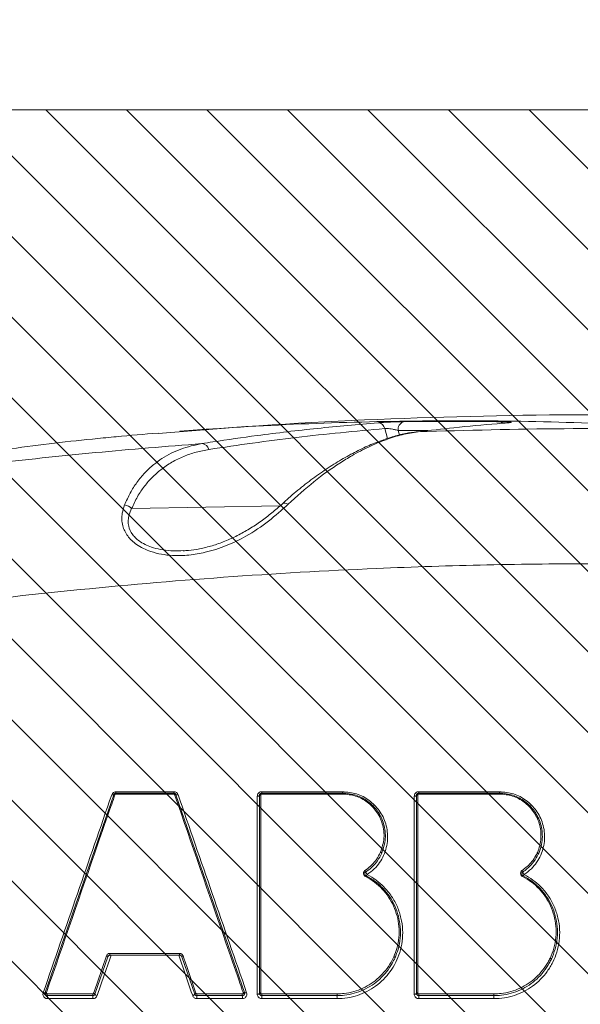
# Model space of a CAD drawing. Header units: millimetres. Extents: x 0 to 8410, y 0 to 5940.
# Tile 44 of 179: x 1246 to 1371, y 4278 to 4498. Entities that reach past the tile are written whole.
import ezdxf

# ---------------------------------------------------------------- set-up
doc = ezdxf.new("R2010")
doc.units = ezdxf.units.MM
doc.header["$LTSCALE"] = 10
doc.styles.add('SLDTEXTSTYLE0', font='TXT', dxfattribs={"width": 0.605})
doc.dimstyles.new('SLDDIMSTYLE0', dxfattribs={"dimtxt": 50, "dimasz": 50, "dimexe": 0, "dimexo": 0.0625, "dimgap": 12.5, "dimtad": 1, "dimtoh": 1, "dimdec": 1, "dimrnd": 1e-09, "dimzin": 12, "dimdsep": 46, "dimtxsty": 'SLDTEXTSTYLE0', "dimsah": 1, "dimcen": 0.09, "dimadec": 0, "dimazin": 0, "dimtfac": 1, "dimtofl": 0, "dimtmove": 0, "dimatfit": 3, "dimfxl": 0, "dimfrac": 2, "dimtolj": 1, "dimtzin": 12, "dimarcsym": 0})

# ---------------------------------------------------------------- blocks, each defined once
blk = doc.blocks.new('*D15')
at = {"color": 7, "linetype": 'Continuous', "lineweight": 0}
for p, q in [((1125.65, 4477.87), (1125.65, 4667.3)), ((1375.65, 4560.19), (1375.65, 4667.3)), ((1125.65, 4652.3), (1375.65, 4652.3))]:
    blk.add_line(p, q, dxfattribs=at)
for points in [[(1125.65, 4652.3), (1175.65, 4644.8), (1175.65, 4659.8)], [(1375.65, 4652.3), (1325.65, 4659.8), (1325.65, 4644.8)]]:
    blk.add_solid(points, dxfattribs=at)
at = {"color": 7, "linetype": 'Continuous', "lineweight": 0, "insert": (1193.37, 4716.76), "char_height": 50, "attachment_point": 1, "style": 'SLDTEXTSTYLE0'}
blk.add_mtext('250', dxfattribs=at)

msp = doc.modelspace()

# ---------------------------------------------------------------- hatches: boundary and pattern name
at = {"linetype": 'Continuous'}
h = msp.add_hatch(dxfattribs=at)
h.set_pattern_fill('ANSI31', color=8, scale=4, angle=90, style=0)
h.paths.add_polyline_path([(1125.65, 4477.87), (1125.65, 4077.87), (1575.65, 4077.87), (1575.65, 4477.87)], flags=0)

# ---------------------------------------------------------------- linework, layer by layer
at = {"color": 7, "linetype": 'Continuous', "lineweight": 0}
for p, q in [((1125.65, 4477.87), (1575.65, 4477.87)), ((1251.39, 4280.95), (1266.69, 4325.11)), ((1267.16, 4325.45), (1280.07, 4325.45)), ((1280.54, 4325.11), (1295.83, 4280.95)), ((1299.18, 4280.79), (1299.18, 4324.95)), ((1299.68, 4325.45), (1317.7, 4325.45)), ((1334.2, 4280.79), (1334.2, 4324.95)), ((1334.7, 4325.45), (1352.72, 4325.45)), ((1265.36, 4288.95), (1262.48, 4280.63)), ((1281.39, 4289.29), (1265.84, 4289.29)), ((1284.75, 4280.63), (1281.86, 4288.95)), ((1262.48, 4280.63), (1262.47, 4280.61)), ((1284.78, 4280.55), (1284.75, 4280.63))]:
    msp.add_line(p, q, dxfattribs=at)
at = {"color": 8, "linetype": 'Continuous', "lineweight": 0}
for p, q in [((1327.78, 4404.58), (1327.15, 4406.77)), ((1336.76, 4406.32), (1330.15, 4406.33)), ((1330.15, 4406.33), (1330.43, 4405.34)), ((1270.67, 4388.94), (1303.8, 4389.56)), ((1280.06, 4325.26), (1267.15, 4325.26)), ((1267.17, 4325.77), (1280.08, 4325.77)), ((1317.7, 4325.26), (1299.68, 4325.26)), ((1299.69, 4325.77), (1317.71, 4325.77)), ((1352.72, 4325.26), (1334.7, 4325.26)), ((1334.71, 4325.77), (1352.73, 4325.77)), ((1265.83, 4289.7), (1281.38, 4289.7)), ((1262.02, 4279.61), (1251.88, 4279.61)), ((1262.19, 4280.83), (1262.19, 4280.84)), ((1285.02, 4280.84), (1285.04, 4280.8)), ((1295.37, 4279.61), (1285.23, 4279.61)), ((1316.49, 4279.61), (1299.69, 4279.61)), ((1351.5, 4279.61), (1334.71, 4279.61))]:
    msp.add_line(p, q, dxfattribs=at)
at = {"color": 8, "linetype": 'Continuous', "lineweight": 0, "flags": 128}
for points in [[(1305.56, 4389.88), (1305.24, 4390.04), (1304.93, 4390.12), (1304.65, 4390.13), (1304.42, 4390.07), (1304.29, 4389.98)], [(1266.23, 4325.09), (1266.31, 4325.07), (1266.39, 4325.06), (1266.47, 4325.05), (1266.53, 4325.05), (1266.59, 4325.05), (1266.64, 4325.07), (1266.67, 4325.09), (1266.69, 4325.11)], [(1266.69, 4325.11), (1266.7, 4325.13), (1266.71, 4325.14), (1266.74, 4325.15), (1266.78, 4325.15), (1266.82, 4325.15), (1266.86, 4325.15), (1266.91, 4325.14), (1266.96, 4325.13)], [(1280.25, 4325.13), (1280.3, 4325.14), (1280.35, 4325.15), (1280.4, 4325.16), (1280.44, 4325.16), (1280.48, 4325.15), (1280.51, 4325.14), (1280.53, 4325.13), (1280.54, 4325.11)], [(1281.03, 4325.09), (1280.94, 4325.07), (1280.85, 4325.05), (1280.78, 4325.04), (1280.7, 4325.04), (1280.64, 4325.05), (1280.6, 4325.06), (1280.56, 4325.09), (1280.54, 4325.11)], [(1298.69, 4324.77), (1298.79, 4324.77), (1298.88, 4324.78), (1298.97, 4324.8), (1299.04, 4324.82), (1299.1, 4324.85), (1299.15, 4324.88), (1299.17, 4324.92), (1299.18, 4324.95)], [(1299.18, 4324.95), (1299.19, 4324.97), (1299.21, 4324.99), (1299.23, 4325.01), (1299.27, 4325.03), (1299.31, 4325.04), (1299.36, 4325.05), (1299.42, 4325.06), (1299.48, 4325.06)], [(1299.48, 4325.06), (1299.48, 4324.5), (1299.48, 4322.28), (1299.48, 4313.36), (1299.48, 4280.9)], [(1333.71, 4324.77), (1333.81, 4324.77), (1333.9, 4324.78), (1333.98, 4324.8), (1334.06, 4324.82), (1334.12, 4324.85), (1334.17, 4324.88), (1334.19, 4324.92), (1334.2, 4324.95)], [(1334.2, 4324.95), (1334.21, 4324.97), (1334.23, 4324.99), (1334.25, 4325.01), (1334.29, 4325.03), (1334.34, 4325.04), (1334.39, 4325.05), (1334.44, 4325.06), (1334.5, 4325.06)], [(1334.5, 4325.06), (1334.5, 4324.5), (1334.5, 4322.28), (1334.5, 4313.36), (1334.5, 4280.9)], [(1298.69, 4280.61), (1298.69, 4281.54), (1298.69, 4285.25), (1298.69, 4300.11), (1298.69, 4324.77)], [(1333.71, 4280.61), (1333.71, 4281.54), (1333.71, 4285.25), (1333.71, 4300.12), (1333.71, 4324.77)], [(1326.17, 4312.27), (1326.23, 4312.24), (1326.29, 4312.21), (1326.34, 4312.18), (1326.38, 4312.15), (1326.42, 4312.11), (1326.44, 4312.08), (1326.45, 4312.06), (1326.45, 4312.03)], [(1361.1, 4312.05), (1361.16, 4312.03), (1361.21, 4311.99), (1361.26, 4311.96), (1361.31, 4311.93), (1361.34, 4311.89), (1361.36, 4311.86), (1361.37, 4311.84), (1361.37, 4311.81)], [(1322.46, 4307.9), (1322.52, 4307.87), (1322.58, 4307.85), (1322.63, 4307.81), (1322.68, 4307.78), (1322.71, 4307.75), (1322.74, 4307.72), (1322.75, 4307.69), (1322.74, 4307.67)], [(1357.5, 4307.92), (1357.55, 4307.89), (1357.61, 4307.86), (1357.66, 4307.83), (1357.71, 4307.79), (1357.74, 4307.76), (1357.76, 4307.73), (1357.77, 4307.7), (1357.77, 4307.68)], [(1262.19, 4280.84), (1262.37, 4281.37), (1263.11, 4283.5), (1265.07, 4289.16)], [(1266.09, 4289.29), (1265.78, 4288.4), (1264.55, 4284.85), (1262.97, 4280.28)], [(1265.36, 4288.95), (1265.36, 4288.98), (1265.35, 4289), (1265.33, 4289.03), (1265.29, 4289.06), (1265.24, 4289.09), (1265.19, 4289.12), (1265.13, 4289.14), (1265.07, 4289.16)], [(1284.29, 4280.28), (1283.98, 4281.16), (1282.76, 4284.69), (1281.17, 4289.29)], [(1282.14, 4289.16), (1282.08, 4289.14), (1282.02, 4289.12), (1281.97, 4289.09), (1281.93, 4289.06), (1281.9, 4289.03), (1281.87, 4289), (1281.86, 4288.98), (1281.86, 4288.95)], [(1282.14, 4289.16), (1282.32, 4288.63), (1283.06, 4286.52), (1285.02, 4280.84)], [(1329.42, 4288.72), (1329.42, 4288.75), (1329.41, 4288.77), (1329.39, 4288.81), (1329.35, 4288.84), (1329.31, 4288.87), (1329.26, 4288.9), (1329.2, 4288.93), (1329.14, 4288.96)], [(1364.29, 4288.4), (1364.29, 4288.42), (1364.28, 4288.45), (1364.26, 4288.48), (1364.23, 4288.51), (1364.18, 4288.54), (1364.13, 4288.58), (1364.08, 4288.61), (1364.02, 4288.64)], [(1251.39, 4280.95), (1251.4, 4280.97), (1251.42, 4280.98), (1251.45, 4280.99), (1251.48, 4280.99), (1251.52, 4280.99), (1251.57, 4280.99), (1251.62, 4280.98), (1251.67, 4280.97)], [(1295.54, 4280.97), (1295.6, 4280.98), (1295.65, 4280.99), (1295.69, 4281), (1295.74, 4281), (1295.77, 4280.99), (1295.8, 4280.98), (1295.82, 4280.97), (1295.83, 4280.95)], [(1250.94, 4280.93), (1251.02, 4280.91), (1251.1, 4280.9), (1251.18, 4280.89), (1251.24, 4280.89), (1251.3, 4280.9), (1251.34, 4280.91), (1251.38, 4280.93), (1251.39, 4280.95)], [(1251.44, 4280.54), (1251.43, 4280.56), (1251.44, 4280.59), (1251.46, 4280.62), (1251.49, 4280.66), (1251.53, 4280.69), (1251.57, 4280.73), (1251.63, 4280.77), (1251.68, 4280.8)], [(1262.48, 4280.63), (1262.48, 4280.65), (1262.47, 4280.68), (1262.44, 4280.71), (1262.41, 4280.74), (1262.36, 4280.76), (1262.31, 4280.79), (1262.25, 4280.82), (1262.19, 4280.84)], [(1262.47, 4280.61), (1262.48, 4280.63), (1262.46, 4280.66), (1262.44, 4280.69), (1262.4, 4280.72), (1262.36, 4280.75), (1262.3, 4280.78), (1262.25, 4280.81), (1262.19, 4280.83)], [(1262.97, 4280.28), (1262.87, 4280.31), (1262.77, 4280.35), (1262.68, 4280.4), (1262.6, 4280.45), (1262.54, 4280.5), (1262.5, 4280.54), (1262.48, 4280.59), (1262.48, 4280.63)], [(1284.29, 4280.28), (1284.39, 4280.31), (1284.48, 4280.35), (1284.56, 4280.4), (1284.64, 4280.45), (1284.69, 4280.5), (1284.73, 4280.54), (1284.75, 4280.59), (1284.75, 4280.63)], [(1285.02, 4280.84), (1284.96, 4280.82), (1284.91, 4280.79), (1284.86, 4280.76), (1284.81, 4280.74), (1284.78, 4280.71), (1284.76, 4280.68), (1284.75, 4280.65), (1284.75, 4280.63)], [(1285.04, 4280.8), (1284.98, 4280.77), (1284.93, 4280.74), (1284.88, 4280.7), (1284.84, 4280.67), (1284.81, 4280.63), (1284.79, 4280.6), (1284.78, 4280.57), (1284.78, 4280.55)], [(1295.54, 4280.83), (1295.6, 4280.8), (1295.66, 4280.77), (1295.71, 4280.74), (1295.76, 4280.71), (1295.79, 4280.68), (1295.81, 4280.65), (1295.83, 4280.62), (1295.82, 4280.6)], [(1296.32, 4280.93), (1296.23, 4280.91), (1296.15, 4280.89), (1296.07, 4280.88), (1296, 4280.88), (1295.93, 4280.89), (1295.89, 4280.9), (1295.85, 4280.93), (1295.83, 4280.95)], [(1298.69, 4280.61), (1298.79, 4280.61), (1298.88, 4280.62), (1298.97, 4280.64), (1299.04, 4280.66), (1299.1, 4280.69), (1299.15, 4280.72), (1299.17, 4280.76), (1299.18, 4280.79)], [(1299.18, 4280.79), (1299.19, 4280.81), (1299.21, 4280.83), (1299.23, 4280.85), (1299.27, 4280.87), (1299.31, 4280.88), (1299.36, 4280.89), (1299.42, 4280.9), (1299.48, 4280.9)], [(1299.25, 4280.55), (1299.24, 4280.57), (1299.25, 4280.6), (1299.27, 4280.63), (1299.3, 4280.67), (1299.34, 4280.71), (1299.39, 4280.74), (1299.45, 4280.78), (1299.5, 4280.81)], [(1333.71, 4280.61), (1333.81, 4280.61), (1333.9, 4280.62), (1333.98, 4280.64), (1334.06, 4280.66), (1334.12, 4280.69), (1334.17, 4280.72), (1334.19, 4280.76), (1334.2, 4280.79)], [(1334.2, 4280.79), (1334.21, 4280.81), (1334.23, 4280.83), (1334.25, 4280.85), (1334.29, 4280.87), (1334.34, 4280.88), (1334.39, 4280.89), (1334.44, 4280.9), (1334.5, 4280.9)], [(1334.26, 4280.56), (1334.26, 4280.58), (1334.27, 4280.61), (1334.29, 4280.64), (1334.32, 4280.68), (1334.36, 4280.71), (1334.41, 4280.75), (1334.47, 4280.78), (1334.52, 4280.81)]]:
    msp.add_lwpolyline(points, dxfattribs=at)
at = {"color": 7, "linetype": 'Continuous', "lineweight": 0}
for start, end in [(90, 94.50286), (94.73617, 95.18278)]:
    msp.add_arc((1375.65, 3209.87), 1200, start, end, dxfattribs=at)
at = {"color": 8, "linetype": 'Continuous', "lineweight": 0}
for centre, radius, start, end in [((1325.5, 4406.4), 1.69, 12.7312, 85.615), ((1331.92, 4406.63), 1.8, 110.016, 189.8082), ((1353.8, 4407.33), 0.974, 96.446, 138.7625), ((1286.22, 4401.68), 1.76, 14.839, 86.1892), ((1268.7, 4387.03), 2.75, 44.3289, 81.5968), ((1268.44, 4325.3), 1.29, 173.2143, 181.6097), ((1265.01, 4325.71), 2.16, 353.2212, 1.5993), ((1281.53, 4325.3), 1.47, 174.023, 181.4185), ((1277.64, 4325.71), 2.44, 354.0228, 1.4146), ((1296.62, 4325.71), 3.07, 355.247, 1.1245), ((1301.52, 4325.3), 1.84, 175.2449, 181.1302), ((1313.69, 4325.71), 4.03, 356.3735, 0.8593), ((1320.11, 4325.3), 2.41, 176.3709, 180.8615), ((1329.03, 4325.71), 5.68, 357.4342, 0.6101), ((1338.12, 4325.3), 3.42, 177.4369, 180.608), ((1342.58, 4325.71), 10.15, 358.5637, 0.3412), ((1358.81, 4325.3), 6.08, 178.5623, 180.3427), ((1322.2, 4307.74), 0.731, 10.5478, 41.8509), ((1324.12, 4308.1), 1.22, 190.5419, 221.8374), ((1357.25, 4307.76), 0.7, 9.5186, 42.1668), ((1359.09, 4308.06), 1.17, 189.4993, 222.1704), ((1323.09, 4306.77), 0.276, 115.3054, 160.1648), ((1322.78, 4307.44), 0.46, 295.3663, 340.125), ((1358.12, 4306.77), 0.283, 116.6552, 159.9345), ((1357.78, 4307.44), 0.471, 296.6556, 339.9544), ((1269.46, 4289.57), 3.63, 177.9565, 184.445), ((1285.61, 4289.57), 4.23, 178.2478, 183.8152), ((1256.34, 4280.56), 4.48, 178.474, 183.6397), ((1244.41, 4279.81), 7.47, 358.4738, 3.6377), ((1266.88, 4280.56), 4.88, 178.5951, 183.3447), ((1253.89, 4279.81), 8.14, 358.598, 3.341), ((1291.35, 4280.56), 6.13, 178.8836, 182.6611), ((1275.01, 4279.81), 10.22, 358.8843, 2.6591), ((1302.25, 4280.56), 6.89, 179.0063, 182.3656), ((1283.87, 4279.81), 11.5, 359.0075, 2.3619), ((1306.98, 4280.56), 7.3, 179.0646, 182.2333), ((1287.53, 4279.81), 12.16, 359.0623, 2.2349), ((1325.83, 4280.56), 9.35, 179.2681, 181.7423), ((1300.88, 4279.81), 15.6, 359.2688, 1.7412), ((1348.22, 4280.56), 13.51, 179.4936, 181.2061), ((1312.16, 4279.81), 22.55, 359.4944, 1.2049), ((1374.42, 4280.56), 22.92, 179.7012, 180.711), ((1313.31, 4279.81), 38.19, 359.7011, 0.7113)]:
    msp.add_arc(centre, radius, start, end, dxfattribs=at)
at = {"color": 7, "linetype": 'Continuous', "lineweight": 0}
for points, knots in [([(1399.67, 4406.54), (1390.68, 4407.09), (1372.69, 4408.18), (1345.67, 4408.67), (1318.63, 4408.28), (1295.59, 4407.29), (1281.59, 4406.1), (1276.58, 4405.67)], [0, 0, 0, 0, 0.2193421, 0.4388376, 0.6581798, 0.8776754, 1, 1, 1, 1]), ([(1325.63, 4408.09), (1325.94, 4408.11), (1326.54, 4408.15), (1327.77, 4408.22), (1329.1, 4408.27), (1330.33, 4408.31), (1331.01, 4408.32), (1331.3, 4408.32)], [0, 0, 0, 0, 0.20318, 0.406277, 0.612674, 0.829323, 1, 1, 1, 1]), ([(1354.6, 4408.06), (1353.8, 4408), (1349.8, 4407.67), (1343.14, 4407.05), (1337.26, 4406.38), (1334.59, 4406.08)], [0, 0, 0, 0, 0.120482, 0.602416, 1, 1, 1, 1]), ([(1354.89, 4408.1), (1354.89, 4408.1), (1354.9, 4408.1), (1354.78, 4408.08), (1354.61, 4408.07), (1354.4, 4408.05), (1354.36, 4408.05)], [0, 0, 0, 0, 0.0790824, 0.3769497, 0.8667305, 1, 1, 1, 1]), ([(1266.73, 4404.92), (1265.93, 4404.84), (1261.91, 4404.47), (1251.45, 4403.35), (1235.22, 4401.14), (1214.26, 4397.55), (1199.67, 4394.28), (1191.7, 4392.5)], [0, 0, 0, 0, 0.032646, 0.163233, 0.424509, 0.685785, 1, 1, 1, 1]), ([(1267.25, 4404.96), (1267.18, 4404.96), (1267.07, 4404.95), (1266.82, 4404.93), (1266.73, 4404.92)], [0, 0, 0, 0, 0.636594, 1, 1, 1, 1]), ([(1334.44, 4406.11), (1333.55, 4405.98), (1331.68, 4405.72), (1328.75, 4404.95), (1325.64, 4403.89), (1322.43, 4402.52), (1319.13, 4400.84), (1315.76, 4398.86), (1312.36, 4396.6), (1309, 4394.06), (1306.3, 4391.86), (1304.75, 4390.42), (1304.29, 4389.99)], [0, 0, 0, 0, 0.090521, 0.190325, 0.293175, 0.398945, 0.507405, 0.618201, 0.73059, 0.842121, 0.952704, 1, 1, 1, 1]), ([(1304.29, 4389.98), (1303.53, 4389.31), (1302.04, 4387.99), (1299.58, 4386.11), (1297, 4384.4), (1294.3, 4382.88), (1291.51, 4381.62), (1288.68, 4380.62), (1285.95, 4379.95), (1283.78, 4379.59), (1282.57, 4379.54), (1282.18, 4379.53)], [0, 0, 0, 0, 0.134777, 0.264068, 0.39023, 0.513774, 0.633505, 0.749055, 0.860756, 0.95615, 1, 1, 1, 1]), ([(1266.69, 4325.11), (1266.71, 4325.17), (1266.76, 4325.27), (1266.89, 4325.39), (1267.03, 4325.44), (1267.12, 4325.45), (1267.16, 4325.45)], [0, 0, 0, 0, 0.277905, 0.562223, 0.83544, 1, 1, 1, 1]), ([(1280.07, 4325.45), (1280.12, 4325.45), (1280.23, 4325.44), (1280.37, 4325.36), (1280.48, 4325.25), (1280.52, 4325.16), (1280.54, 4325.11)], [0, 0, 0, 0, 0.257993, 0.51204, 0.770162, 1, 1, 1, 1]), ([(1299.18, 4324.95), (1299.19, 4325.01), (1299.2, 4325.13), (1299.3, 4325.29), (1299.44, 4325.4), (1299.58, 4325.45), (1299.66, 4325.45), (1299.68, 4325.45)], [0, 0, 0, 0, 0.228713, 0.461144, 0.688247, 0.902153, 1, 1, 1, 1]), ([(1317.7, 4325.45), (1317.7, 4325.45), (1318.72, 4325.45), (1320.77, 4325.12), (1323.5, 4323.7), (1325.67, 4321.47), (1327.06, 4318.58), (1327.49, 4315.25), (1326.8, 4313.1), (1326.45, 4312.03)], [0, 0, 0, 0, 0.000003, 0.154651, 0.308984, 0.468666, 0.637789, 0.819805, 1, 1, 1, 1]), ([(1334.2, 4324.95), (1334.21, 4325.01), (1334.22, 4325.13), (1334.32, 4325.29), (1334.46, 4325.4), (1334.6, 4325.45), (1334.68, 4325.45), (1334.7, 4325.45)], [0, 0, 0, 0, 0.229179, 0.461771, 0.689549, 0.904311, 1, 1, 1, 1]), ([(1352.72, 4325.45), (1352.72, 4325.45), (1353.74, 4325.45), (1355.78, 4325.12), (1358.51, 4323.7), (1360.68, 4321.49), (1362.09, 4318.6), (1362.4, 4315.83), (1362.06, 4313.52), (1361.6, 4312.39), (1361.37, 4311.81)], [0, 0, 0, 0, 0.000003, 0.152262, 0.304231, 0.461179, 0.627103, 0.806216, 0.901552, 1, 1, 1, 1]), ([(1326.45, 4312.03), (1326.16, 4311.47), (1325.62, 4310.41), (1324.49, 4309.1), (1323.57, 4308.31), (1323.02, 4307.94), (1322.92, 4307.87)], [0, 0, 0, 0, 0.349873, 0.652086, 0.933199, 1, 1, 1, 1]), ([(1361.37, 4311.81), (1361.07, 4311.26), (1360.47, 4310.15), (1359.39, 4308.99), (1358.51, 4308.26), (1358.11, 4307.99), (1357.94, 4307.87)], [0, 0, 0, 0, 0.358283, 0.730468, 0.887615, 1, 1, 1, 1]), ([(1322.74, 4307.67), (1322.74, 4307.65), (1322.7, 4307.57), (1322.69, 4307.43), (1322.74, 4307.26), (1322.83, 4307.12), (1322.92, 4307.05), (1322.97, 4307.02)], [0, 0, 0, 0, 0.091706, 0.337639, 0.571211, 0.788655, 1, 1, 1, 1]), ([(1322.92, 4307.87), (1322.89, 4307.85), (1322.81, 4307.79), (1322.77, 4307.71), (1322.74, 4307.67)], [0, 0, 0, 0, 0.413873, 1, 1, 1, 1]), ([(1357.77, 4307.68), (1357.76, 4307.65), (1357.72, 4307.57), (1357.71, 4307.43), (1357.76, 4307.26), (1357.85, 4307.12), (1357.94, 4307.05), (1357.99, 4307.02)], [0, 0, 0, 0, 0.110698, 0.352258, 0.580876, 0.793403, 1, 1, 1, 1]), ([(1357.94, 4307.87), (1357.91, 4307.85), (1357.84, 4307.8), (1357.8, 4307.73), (1357.77, 4307.68)], [0, 0, 0, 0, 0.386214, 1, 1, 1, 1]), ([(1322.97, 4307.02), (1323.67, 4306.62), (1325.06, 4305.81), (1326.82, 4304.2), (1328.29, 4302.37), (1329.44, 4300.3), (1330.23, 4298.04), (1330.66, 4295.61), (1330.64, 4293.1), (1330.23, 4290.76), (1329.67, 4289.34), (1329.42, 4288.72)], [0, 0, 0, 0, 0.108924, 0.217902, 0.326448, 0.43502, 0.54949, 0.663986, 0.785081, 0.906141, 1, 1, 1, 1]), ([(1357.99, 4307.02), (1358.69, 4306.62), (1360.07, 4305.81), (1361.83, 4304.21), (1363.29, 4302.39), (1364.45, 4300.33), (1365.24, 4298.08), (1365.67, 4295.66), (1365.66, 4293.17), (1365.24, 4290.68), (1364.6, 4289.15), (1364.29, 4288.4)], [0, 0, 0, 0, 0.106636, 0.213321, 0.319589, 0.425882, 0.537949, 0.650036, 0.768765, 0.887464, 1, 1, 1, 1]), ([(1265.84, 4289.29), (1265.8, 4289.29), (1265.71, 4289.28), (1265.57, 4289.22), (1265.43, 4289.11), (1265.39, 4289.01), (1265.36, 4288.95)], [0, 0, 0, 0, 0.155717, 0.418205, 0.704727, 1, 1, 1, 1]), ([(1281.86, 4288.95), (1281.84, 4289), (1281.81, 4289.09), (1281.7, 4289.2), (1281.55, 4289.28), (1281.45, 4289.29), (1281.39, 4289.29)], [0, 0, 0, 0, 0.245264, 0.509896, 0.757844, 1, 1, 1, 1]), ([(1329.42, 4288.72), (1329.22, 4288.3), (1328.7, 4287.22), (1327.59, 4285.59), (1326.08, 4283.96), (1324.33, 4282.59), (1322.4, 4281.52), (1320.32, 4280.76), (1318.32, 4280.34), (1317.03, 4280.3), (1316.48, 4280.28)], [0, 0, 0, 0, 0.08837, 0.228705, 0.368978, 0.502352, 0.6357, 0.768844, 0.901963, 1, 1, 1, 1]), ([(1364.29, 4288.4), (1364.14, 4288.1), (1363.66, 4287.13), (1362.62, 4285.61), (1361.11, 4283.96), (1359.35, 4282.6), (1357.43, 4281.52), (1355.34, 4280.76), (1353.34, 4280.34), (1352.05, 4280.3), (1351.5, 4280.28)], [0, 0, 0, 0, 0.065308, 0.209492, 0.353611, 0.490318, 0.627002, 0.763413, 0.899798, 1, 1, 1, 1]), ([(1251.44, 4280.54), (1251.42, 4280.58), (1251.37, 4280.67), (1251.36, 4280.82), (1251.38, 4280.91), (1251.39, 4280.95)], [0, 0, 0, 0, 0.30379, 0.71122, 1, 1, 1, 1]), ([(1262.01, 4280.28), (1260.86, 4280.28), (1259.17, 4280.28), (1255.79, 4280.28), (1253.56, 4280.28), (1251.87, 4280.28)], [0, 0, 0, 0, 0.341454, 0.499137, 1, 1, 1, 1]), ([(1262.47, 4280.61), (1262.46, 4280.57), (1262.41, 4280.48), (1262.31, 4280.37), (1262.17, 4280.3), (1262.07, 4280.28), (1262.01, 4280.28)], [0, 0, 0, 0, 0.22865, 0.508251, 0.737022, 1, 1, 1, 1]), ([(1295.36, 4280.28), (1293.68, 4280.28), (1291.45, 4280.28), (1288.07, 4280.28), (1286.38, 4280.28), (1285.22, 4280.28)], [0, 0, 0, 0, 0.499379, 0.657105, 1, 1, 1, 1]), ([(1295.83, 4280.95), (1295.85, 4280.9), (1295.88, 4280.78), (1295.84, 4280.66), (1295.82, 4280.6)], [0, 0, 0, 0, 0.498991, 1, 1, 1, 1]), ([(1299.25, 4280.55), (1299.23, 4280.59), (1299.19, 4280.67), (1299.19, 4280.75), (1299.18, 4280.79)], [0, 0, 0, 0, 0.56631, 1, 1, 1, 1]), ([(1316.48, 4280.28), (1316.15, 4280.28), (1313.88, 4280.28), (1311.09, 4280.28), (1305.82, 4280.28), (1302.49, 4280.28), (1299.69, 4280.28)], [0, 0, 0, 0, 0.05953, 0.404454, 0.499703, 1, 1, 1, 1]), ([(1334.26, 4280.56), (1334.24, 4280.6), (1334.21, 4280.67), (1334.21, 4280.75), (1334.2, 4280.79)], [0, 0, 0, 0, 0.550231, 1, 1, 1, 1]), ([(1351.5, 4280.28), (1351.17, 4280.28), (1348.9, 4280.28), (1346.1, 4280.28), (1340.84, 4280.28), (1337.5, 4280.28), (1334.7, 4280.28)], [0, 0, 0, 0, 0.059538, 0.404594, 0.499857, 1, 1, 1, 1])]:
    msp.add_open_spline(points, degree=3, knots=knots, dxfattribs=at)
at = {"color": 8, "linetype": 'Continuous', "lineweight": 0}
for points, knots in [([(1331.3, 4408.32), (1332.36, 4408.34), (1337.61, 4408.4), (1345.07, 4408.41), (1351.48, 4408.32), (1353.69, 4408.3)], [0, 0, 0, 0, 0.1408349, 0.7041838, 1, 1, 1, 1]), ([(1286.34, 4403.43), (1287.16, 4403.56), (1291.26, 4404.2), (1299.82, 4405.41), (1312.08, 4406.89), (1321.11, 4407.69), (1325.63, 4408.09)], [0, 0, 0, 0, 0.063328, 0.316645, 0.658275, 1, 1, 1, 1]), ([(1327.15, 4406.77), (1320.56, 4406.18), (1307.36, 4404.99), (1294.41, 4403.08), (1287.93, 4402.13)], [0, 0, 0, 0, 0.49985, 1, 1, 1, 1]), ([(1330.15, 4406.33), (1329.98, 4406.38), (1329.62, 4406.5), (1328.96, 4406.65), (1328.26, 4406.76), (1327.61, 4406.81), (1327.31, 4406.78), (1327.15, 4406.77)], [0, 0, 0, 0, 0.1830399, 0.4093431, 0.6156715, 0.8099662, 1, 1, 1, 1]), ([(1334.59, 4406.08), (1345.44, 4406.38), (1367.12, 4406.98), (1388.82, 4406.69), (1399.67, 4406.54)], [0, 0, 0, 0, 0.499813, 1, 1, 1, 1]), ([(1353.69, 4408.3), (1354.05, 4408.29), (1354.77, 4408.27), (1355.33, 4408.22), (1355.4, 4408.16), (1355.06, 4408.1), (1354.71, 4408.07), (1354.6, 4408.06)], [0, 0, 0, 0, 0.234627, 0.46955, 0.695371, 0.908001, 1, 1, 1, 1]), ([(1334.59, 4406.08), (1333.42, 4405.89), (1331.07, 4405.51), (1327.39, 4404.36), (1323.63, 4402.79), (1320.18, 4400.99), (1316.08, 4398.48), (1311.3, 4395.08), (1307.48, 4391.62), (1305.56, 4389.88)], [0, 0, 0, 0, 0.126984, 0.253981, 0.384319, 0.514666, 0.60524, 0.80138, 1, 1, 1, 1]), ([(1191.7, 4392.5), (1199.55, 4393.68), (1215.24, 4396.04), (1238.88, 4398.98), (1262.57, 4401.51), (1278.42, 4402.79), (1286.34, 4403.43)], [0, 0, 0, 0, 0.2497986, 0.4995974, 0.7497987, 1, 1, 1, 1]), ([(1269.1, 4389.74), (1269.5, 4390.65), (1270.31, 4392.46), (1271.84, 4394.84), (1273.59, 4396.96), (1275.47, 4398.71), (1278.08, 4400.61), (1281.59, 4402.41), (1284.75, 4403.09), (1286.34, 4403.43)], [0, 0, 0, 0, 0.11427, 0.22856, 0.346661, 0.464779, 0.567135, 0.781824, 1, 1, 1, 1]), ([(1287.93, 4402.13), (1286.96, 4401.94), (1285.02, 4401.58), (1282.25, 4400.62), (1279.61, 4399.33), (1277.27, 4397.74), (1275.24, 4395.94), (1273.49, 4393.94), (1271.93, 4391.64), (1271.09, 4389.84), (1270.67, 4388.94)], [0, 0, 0, 0, 0.132578, 0.265143, 0.400925, 0.536685, 0.650742, 0.764784, 0.882405, 1, 1, 1, 1]), ([(1305.56, 4389.88), (1304.16, 4388.62), (1301.35, 4386.08), (1296.63, 4382.91), (1291.83, 4380.57), (1287.52, 4379.18), (1283.47, 4378.49), (1280.18, 4378.38), (1277.31, 4378.7), (1274.53, 4379.39), (1271.8, 4380.7), (1269.63, 4382.77), (1268.68, 4384.79), (1268.44, 4386.51), (1268.54, 4388.1), (1268.89, 4389.13), (1269.1, 4389.74)], [0, 0, 0, 0, 0.125429, 0.250717, 0.346893, 0.442966, 0.513919, 0.584775, 0.633097, 0.68135, 0.753133, 0.813262, 0.874172, 0.910862, 0.947604, 1, 1, 1, 1]), ([(1270.67, 4388.94), (1270.43, 4388.43), (1269.89, 4387.22), (1269.79, 4385.18), (1270.75, 4383.06), (1272.7, 4381.3), (1275.16, 4380.22), (1277.68, 4379.67), (1279.93, 4379.43), (1281.44, 4379.51), (1282.18, 4379.55)], [0, 0, 0, 0, 0.115513, 0.272409, 0.399708, 0.525666, 0.679968, 0.78576, 0.894209, 1, 1, 1, 1]), ([(1423.6, 4375.67), (1415.42, 4375.95), (1399.07, 4376.52), (1374.5, 4376.72), (1349.93, 4376.45), (1322.13, 4375.55), (1291.14, 4373.77), (1256.98, 4370.79), (1222.87, 4366.87), (1200.22, 4363.41), (1188.89, 4361.68)], [0, 0, 0, 0, 0.104229, 0.208458, 0.31287, 0.417283, 0.562711, 0.70814, 0.85407, 1, 1, 1, 1]), ([(1250.94, 4280.93), (1253.49, 4288.29), (1258.58, 4303.02), (1263.68, 4317.73), (1266.23, 4325.09)], [0, 0, 0, 0, 0.5000324, 1, 1, 1, 1]), ([(1266.96, 4325.13), (1266.9, 4324.95), (1266.59, 4324.06), (1265.3, 4320.34), (1260.27, 4305.8), (1255.47, 4291.96), (1251.67, 4280.97)], [0, 0, 0, 0, 0.012058, 0.060288, 0.253206, 1, 1, 1, 1]), ([(1267.17, 4325.77), (1267.1, 4325.76), (1266.92, 4325.75), (1266.64, 4325.63), (1266.37, 4325.4), (1266.27, 4325.2), (1266.23, 4325.09)], [0, 0, 0, 0, 0.161244, 0.430362, 0.715504, 1, 1, 1, 1]), ([(1267.15, 4325.26), (1267.14, 4325.26), (1267.1, 4325.26), (1267.04, 4325.24), (1266.99, 4325.19), (1266.97, 4325.15), (1266.96, 4325.13)], [0, 0, 0, 0, 0.161199, 0.430444, 0.715638, 1, 1, 1, 1]), ([(1280.25, 4325.13), (1280.24, 4325.14), (1280.23, 4325.18), (1280.18, 4325.22), (1280.13, 4325.26), (1280.08, 4325.26), (1280.06, 4325.26)], [0, 0, 0, 0, 0.235611, 0.496457, 0.748053, 1, 1, 1, 1]), ([(1281.03, 4325.09), (1280.99, 4325.18), (1280.91, 4325.36), (1280.69, 4325.58), (1280.4, 4325.74), (1280.19, 4325.76), (1280.08, 4325.77)], [0, 0, 0, 0, 0.235816, 0.496441, 0.748052, 1, 1, 1, 1]), ([(1295.54, 4280.97), (1295.48, 4281.14), (1295.18, 4282.03), (1293.89, 4285.73), (1288.86, 4300.28), (1284.07, 4314.11), (1280.25, 4325.13)], [0, 0, 0, 0, 0.011983, 0.059915, 0.251648, 1, 1, 1, 1]), ([(1281.03, 4325.09), (1283.57, 4317.74), (1288.67, 4303.02), (1293.77, 4288.3), (1296.32, 4280.93)], [0, 0, 0, 0, 0.499629, 1, 1, 1, 1]), ([(1299.69, 4325.77), (1299.64, 4325.76), (1299.48, 4325.76), (1299.2, 4325.66), (1298.92, 4325.44), (1298.73, 4325.12), (1298.71, 4324.88), (1298.69, 4324.77)], [0, 0, 0, 0, 0.095025, 0.303696, 0.528968, 0.764673, 1, 1, 1, 1]), ([(1299.68, 4325.26), (1299.67, 4325.26), (1299.63, 4325.26), (1299.58, 4325.24), (1299.52, 4325.2), (1299.49, 4325.13), (1299.48, 4325.09), (1299.48, 4325.06)], [0, 0, 0, 0, 0.095017, 0.303637, 0.529063, 0.764856, 1, 1, 1, 1]), ([(1326.17, 4312.27), (1326.51, 4313.3), (1327.18, 4315.38), (1326.76, 4318.6), (1325.42, 4321.41), (1323.32, 4323.55), (1320.67, 4324.98), (1318.69, 4325.17), (1317.7, 4325.26)], [0, 0, 0, 0, 0.180412, 0.362691, 0.531996, 0.691619, 0.845723, 1, 1, 1, 1]), ([(1317.71, 4325.77), (1318.78, 4325.67), (1320.92, 4325.47), (1323.79, 4323.92), (1326.07, 4321.61), (1327.56, 4318.56), (1327.96, 4315.05), (1327.24, 4312.08), (1326.02, 4309.95), (1324.81, 4308.46), (1323.75, 4307.69), (1323.21, 4307.28)], [0, 0, 0, 0, 0.118985, 0.2378431, 0.3615057, 0.492698, 0.6338816, 0.7787463, 0.8507176, 0.9226583, 1, 1, 1, 1]), ([(1334.71, 4325.77), (1334.66, 4325.76), (1334.5, 4325.76), (1334.22, 4325.66), (1333.94, 4325.44), (1333.75, 4325.12), (1333.72, 4324.88), (1333.71, 4324.77)], [0, 0, 0, 0, 0.092853, 0.3023244, 0.5283627, 0.7643068, 1, 1, 1, 1]), ([(1334.7, 4325.26), (1334.69, 4325.26), (1334.66, 4325.26), (1334.6, 4325.24), (1334.55, 4325.2), (1334.51, 4325.13), (1334.5, 4325.09), (1334.5, 4325.06)], [0, 0, 0, 0, 0.092855, 0.302377, 0.528482, 0.764543, 1, 1, 1, 1]), ([(1361.1, 4312.05), (1361.12, 4312.1), (1361.62, 4313.17), (1362.16, 4315.41), (1361.79, 4318.63), (1360.43, 4321.42), (1358.33, 4323.56), (1355.68, 4324.98), (1353.71, 4325.17), (1352.72, 4325.26)], [0, 0, 0, 0, 0.009254, 0.193523, 0.373004, 0.539209, 0.696179, 0.848012, 1, 1, 1, 1]), ([(1352.73, 4325.77), (1353.79, 4325.67), (1355.93, 4325.47), (1358.8, 4323.93), (1361.08, 4321.62), (1362.57, 4318.59), (1362.98, 4315.09), (1362.27, 4312.13), (1361.06, 4309.99), (1359.85, 4308.49), (1358.78, 4307.7), (1358.22, 4307.28)], [0, 0, 0, 0, 0.118691, 0.237267, 0.360385, 0.490776, 0.631506, 0.776122, 0.848308, 0.920463, 1, 1, 1, 1]), ([(1322.74, 4308.23), (1322.85, 4308.29), (1323.83, 4308.95), (1325.14, 4310.25), (1325.89, 4311.72), (1326.17, 4312.27)], [0, 0, 0, 0, 0.066819, 0.648939, 1, 1, 1, 1]), ([(1357.77, 4308.23), (1358.15, 4308.5), (1359.39, 4309.39), (1360.46, 4310.78), (1361.01, 4311.87), (1361.1, 4312.05)], [0, 0, 0, 0, 0.269445, 0.880639, 1, 1, 1, 1]), ([(1322.83, 4306.87), (1322.75, 4306.92), (1322.6, 4307.02), (1322.45, 4307.25), (1322.38, 4307.51), (1322.4, 4307.74), (1322.45, 4307.87), (1322.46, 4307.9)], [0, 0, 0, 0, 0.218738, 0.436949, 0.667167, 0.908867, 1, 1, 1, 1]), ([(1322.46, 4307.9), (1322.51, 4307.97), (1322.58, 4308.1), (1322.69, 4308.19), (1322.74, 4308.23)], [0, 0, 0, 0, 0.5860691, 1, 1, 1, 1]), ([(1357.85, 4306.87), (1357.78, 4306.92), (1357.63, 4307.02), (1357.48, 4307.25), (1357.41, 4307.51), (1357.43, 4307.75), (1357.48, 4307.88), (1357.5, 4307.92)], [0, 0, 0, 0, 0.214117, 0.427766, 0.653156, 0.890397, 1, 1, 1, 1]), ([(1357.5, 4307.92), (1357.54, 4307.99), (1357.61, 4308.11), (1357.72, 4308.19), (1357.77, 4308.23)], [0, 0, 0, 0, 0.6137646, 1, 1, 1, 1]), ([(1323.21, 4307.28), (1323.89, 4306.89), (1325.24, 4306.11), (1327.09, 4304.47), (1328.72, 4302.47), (1330.01, 4300.11), (1330.83, 4297.59), (1331.19, 4295), (1331.1, 4292.42), (1330.57, 4289.96), (1329.64, 4287.69), (1328.42, 4285.66), (1326.9, 4283.87), (1325.16, 4282.37), (1323.19, 4281.16), (1321.07, 4280.28), (1318.81, 4279.71), (1317.26, 4279.64), (1316.49, 4279.61)], [0, 0, 0, 0, 0.058725, 0.117475, 0.187511, 0.25757, 0.326646, 0.395734, 0.463341, 0.530931, 0.593022, 0.655101, 0.713796, 0.772471, 0.829325, 0.886166, 0.943085, 1, 1, 1, 1]), ([(1329.14, 4288.96), (1329.38, 4289.56), (1329.93, 4290.95), (1330.34, 4293.24), (1330.35, 4295.7), (1329.94, 4298.08), (1329.16, 4300.28), (1328.03, 4302.31), (1326.6, 4304.1), (1324.87, 4305.68), (1323.51, 4306.47), (1322.83, 4306.87)], [0, 0, 0, 0, 0.09389, 0.214998, 0.336143, 0.450703, 0.565236, 0.673793, 0.782321, 0.891188, 1, 1, 1, 1]), ([(1358.22, 4307.28), (1358.89, 4306.9), (1360.22, 4306.13), (1362.06, 4304.52), (1363.7, 4302.53), (1365, 4300.18), (1365.83, 4297.66), (1366.21, 4295.06), (1366.12, 4292.47), (1365.6, 4290), (1364.68, 4287.72), (1363.45, 4285.68), (1361.93, 4283.89), (1360.18, 4282.38), (1358.22, 4281.17), (1356.09, 4280.28), (1353.83, 4279.72), (1352.28, 4279.64), (1351.5, 4279.61)], [0, 0, 0, 0, 0.0576723, 0.1153661, 0.1851558, 0.2549715, 0.3242076, 0.3934597, 0.4613213, 0.5291697, 0.5916314, 0.6540828, 0.713032, 0.771963, 0.8289422, 0.8859057, 0.9429552, 1, 1, 1, 1]), ([(1364.02, 4288.64), (1364.32, 4289.37), (1364.95, 4290.88), (1365.36, 4293.3), (1365.37, 4295.75), (1364.95, 4298.12), (1364.17, 4300.31), (1363.04, 4302.33), (1361.61, 4304.12), (1359.89, 4305.68), (1358.53, 4306.47), (1357.85, 4306.87)], [0, 0, 0, 0, 0.1125767, 0.2313308, 0.3501181, 0.4622663, 0.5743871, 0.6806586, 0.7869054, 0.8934782, 1, 1, 1, 1]), ([(1265.07, 4289.16), (1265.11, 4289.25), (1265.19, 4289.41), (1265.4, 4289.6), (1265.63, 4289.69), (1265.77, 4289.7), (1265.83, 4289.7)], [0, 0, 0, 0, 0.284495, 0.569604, 0.838682, 1, 1, 1, 1]), ([(1281.38, 4289.7), (1281.47, 4289.69), (1281.64, 4289.68), (1281.87, 4289.55), (1282.05, 4289.38), (1282.11, 4289.23), (1282.14, 4289.16)], [0, 0, 0, 0, 0.251943, 0.503558, 0.764114, 1, 1, 1, 1]), ([(1316.48, 4280.68), (1317.01, 4280.7), (1318.27, 4280.74), (1320.23, 4281.15), (1322.27, 4281.89), (1324.15, 4282.95), (1325.87, 4284.28), (1327.35, 4285.89), (1328.44, 4287.48), (1328.95, 4288.55), (1329.14, 4288.96)], [0, 0, 0, 0, 0.097879, 0.23082, 0.363782, 0.497101, 0.630446, 0.770898, 0.911413, 1, 1, 1, 1]), ([(1351.5, 4280.68), (1352.03, 4280.7), (1353.3, 4280.74), (1355.25, 4281.15), (1357.3, 4281.89), (1359.18, 4282.95), (1360.9, 4284.29), (1362.38, 4285.9), (1363.4, 4287.4), (1363.87, 4288.34), (1364.02, 4288.64)], [0, 0, 0, 0, 0.10004, 0.236247, 0.37248, 0.509143, 0.64583, 0.790149, 0.934534, 1, 1, 1, 1]), ([(1251.67, 4280.97), (1251.66, 4280.95), (1251.65, 4280.91), (1251.66, 4280.85), (1251.68, 4280.82), (1251.68, 4280.8)], [0, 0, 0, 0, 0.2882124, 0.6967802, 1, 1, 1, 1]), ([(1295.54, 4280.83), (1295.54, 4280.83), (1295.55, 4280.85), (1295.56, 4280.9), (1295.55, 4280.94), (1295.54, 4280.97)], [0, 0, 0, 0, 0.000832, 0.500035, 1, 1, 1, 1]), ([(1250.94, 4280.93), (1250.92, 4280.85), (1250.86, 4280.65), (1250.9, 4280.33), (1251.05, 4280.03), (1251.27, 4279.79), (1251.56, 4279.64), (1251.77, 4279.62), (1251.88, 4279.61)], [0, 0, 0, 0, 0.139061, 0.329594, 0.509115, 0.676693, 0.83824, 1, 1, 1, 1]), ([(1251.87, 4280.28), (1251.85, 4280.28), (1251.77, 4280.28), (1251.65, 4280.32), (1251.52, 4280.41), (1251.46, 4280.5), (1251.44, 4280.54)], [0, 0, 0, 0, 0.125623, 0.401283, 0.721042, 1, 1, 1, 1]), ([(1251.68, 4280.8), (1251.7, 4280.78), (1251.73, 4280.74), (1251.78, 4280.7), (1251.83, 4280.68), (1251.85, 4280.68), (1251.86, 4280.68)], [0, 0, 0, 0, 0.33105, 0.6636469, 0.9024754, 1, 1, 1, 1]), ([(1251.86, 4280.68), (1253.56, 4280.68), (1255.78, 4280.68), (1259.16, 4280.68), (1260.85, 4280.68), (1262, 4280.68)], [0, 0, 0, 0, 0.500863, 0.658546, 1, 1, 1, 1]), ([(1262, 4280.68), (1262.02, 4280.69), (1262.06, 4280.69), (1262.11, 4280.72), (1262.16, 4280.77), (1262.18, 4280.81), (1262.19, 4280.83)], [0, 0, 0, 0, 0.208803, 0.41662, 0.719176, 1, 1, 1, 1]), ([(1262.02, 4279.61), (1262.09, 4279.61), (1262.27, 4279.62), (1262.56, 4279.74), (1262.82, 4279.97), (1262.92, 4280.18), (1262.97, 4280.28)], [0, 0, 0, 0, 0.161533, 0.430553, 0.715544, 1, 1, 1, 1]), ([(1284.29, 4280.28), (1284.32, 4280.19), (1284.4, 4280.01), (1284.62, 4279.79), (1284.91, 4279.64), (1285.12, 4279.62), (1285.23, 4279.61)], [0, 0, 0, 0, 0.236191, 0.496634, 0.748144, 1, 1, 1, 1]), ([(1285.22, 4280.28), (1285.2, 4280.28), (1285.12, 4280.28), (1284.99, 4280.33), (1284.87, 4280.42), (1284.81, 4280.51), (1284.78, 4280.55)], [0, 0, 0, 0, 0.14676, 0.41562, 0.72758, 1, 1, 1, 1]), ([(1285.04, 4280.8), (1285.05, 4280.78), (1285.08, 4280.74), (1285.13, 4280.7), (1285.18, 4280.69), (1285.21, 4280.68), (1285.22, 4280.68)], [0, 0, 0, 0, 0.324709, 0.650807, 0.885614, 1, 1, 1, 1]), ([(1285.22, 4280.68), (1286.38, 4280.68), (1288.07, 4280.68), (1291.45, 4280.68), (1293.67, 4280.68), (1295.36, 4280.68)], [0, 0, 0, 0, 0.342895, 0.500621, 1, 1, 1, 1]), ([(1295.36, 4280.68), (1295.38, 4280.68), (1295.41, 4280.69), (1295.46, 4280.72), (1295.51, 4280.76), (1295.53, 4280.8), (1295.54, 4280.83)], [0, 0, 0, 0, 0.19918, 0.39748, 0.700683, 1, 1, 1, 1]), ([(1295.82, 4280.6), (1295.8, 4280.56), (1295.76, 4280.47), (1295.65, 4280.36), (1295.51, 4280.29), (1295.42, 4280.28), (1295.36, 4280.28)], [0, 0, 0, 0, 0.245469, 0.528861, 0.748912, 1, 1, 1, 1]), ([(1295.37, 4279.61), (1295.41, 4279.61), (1295.56, 4279.61), (1295.83, 4279.7), (1296.12, 4279.91), (1296.32, 4280.22), (1296.4, 4280.58), (1296.34, 4280.82), (1296.32, 4280.93)], [0, 0, 0, 0, 0.060672, 0.230305, 0.413556, 0.607659, 0.80382, 1, 1, 1, 1]), ([(1298.69, 4280.61), (1298.7, 4280.51), (1298.72, 4280.31), (1298.86, 4280.02), (1299.09, 4279.79), (1299.37, 4279.64), (1299.59, 4279.62), (1299.69, 4279.61)], [0, 0, 0, 0, 0.1868046, 0.404081, 0.6071478, 0.8034524, 1, 1, 1, 1]), ([(1299.69, 4280.28), (1299.66, 4280.28), (1299.58, 4280.29), (1299.45, 4280.33), (1299.33, 4280.42), (1299.27, 4280.51), (1299.25, 4280.55)], [0, 0, 0, 0, 0.155768, 0.421746, 0.730461, 1, 1, 1, 1]), ([(1299.48, 4280.9), (1299.48, 4280.89), (1299.48, 4280.85), (1299.49, 4280.82), (1299.5, 4280.81)], [0, 0, 0, 0, 0.434794, 1, 1, 1, 1]), ([(1299.5, 4280.81), (1299.52, 4280.79), (1299.54, 4280.75), (1299.59, 4280.7), (1299.64, 4280.69), (1299.67, 4280.68), (1299.68, 4280.68)], [0, 0, 0, 0, 0.321882, 0.645478, 0.878402, 1, 1, 1, 1]), ([(1299.68, 4280.68), (1302.48, 4280.68), (1305.82, 4280.68), (1311.42, 4280.68), (1314.21, 4280.68), (1316.48, 4280.68)], [0, 0, 0, 0, 0.500297, 0.595546, 1, 1, 1, 1]), ([(1333.71, 4280.61), (1333.72, 4280.51), (1333.73, 4280.31), (1333.88, 4280.02), (1334.1, 4279.79), (1334.39, 4279.64), (1334.6, 4279.62), (1334.71, 4279.61)], [0, 0, 0, 0, 0.189139, 0.405484, 0.607824, 0.80379, 1, 1, 1, 1]), ([(1334.7, 4280.28), (1334.67, 4280.28), (1334.59, 4280.29), (1334.46, 4280.34), (1334.34, 4280.43), (1334.28, 4280.52), (1334.26, 4280.56)], [0, 0, 0, 0, 0.177167, 0.436299, 0.737001, 1, 1, 1, 1]), ([(1334.5, 4280.9), (1334.5, 4280.89), (1334.5, 4280.86), (1334.52, 4280.83), (1334.52, 4280.81)], [0, 0, 0, 0, 0.451031, 1, 1, 1, 1]), ([(1334.52, 4280.81), (1334.54, 4280.79), (1334.56, 4280.75), (1334.61, 4280.71), (1334.66, 4280.69), (1334.69, 4280.68), (1334.7, 4280.68)], [0, 0, 0, 0, 0.315572, 0.632606, 0.861109, 1, 1, 1, 1]), ([(1334.7, 4280.68), (1337.5, 4280.68), (1340.84, 4280.68), (1346.43, 4280.68), (1349.23, 4280.68), (1351.5, 4280.68)], [0, 0, 0, 0, 0.500143, 0.595406, 1, 1, 1, 1])]:
    msp.add_open_spline(points, degree=3, knots=knots, dxfattribs=at)

# ---------------------------------------------------------------- dimensions: what is measured, and where the dimension line sits
at = {"color": 7, "linetype": 'Continuous', "lineweight": 0}
dim = msp.add_linear_dim(base=(1375.65, 4652.3), p1=(1125.65, 4477.87), p2=(1375.65, 4560.19), dimstyle='SLDDIMSTYLE0', dxfattribs=at)
dim.commit()
dim.dimension.update_dxf_attribs({"geometry": '*D15', "text_midpoint": (1250.65, 4652.3), "dimtype": 160})

doc.saveas('drawing.dxf')
